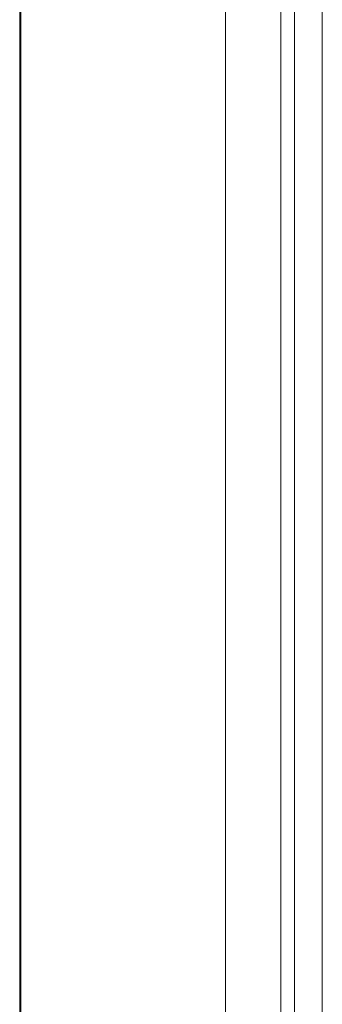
# Model space of a CAD drawing. Header units: millimetres. Extents: x -34570 to 24172, y 36800 to 73669.
# Tile 59 of 91: x 3762.59 to 3768.57, y 52302.66 to 52322.08. Entities that reach past the tile are written whole.
import ezdxf

# ---------------------------------------------------------------- set-up
doc = ezdxf.new("R2010")
doc.units = ezdxf.units.MM
doc.layers.add('at_Entity', color=253, linetype='Continuous', lineweight=9)

msp = doc.modelspace()

# ---------------------------------------------------------------- linework, layer by layer
at = {"layer": 'at_Entity'}
for p, q in [((3767.74814, 52337.03423), (3767.74814, 52267.37168)), ((3768.01949, 52337.03423), (3768.01949, 52267.37168)), ((3768.56934, 52336.95144), (3768.56934, 52267.45447)), ((3762.59395, 52275.73909), (3762.59395, 52328.87853)), ((3762.61587, 52275.73905), (3762.61587, 52328.87857)), ((3766.65434, 52328.91528), (3766.65434, 52275.70234))]:
    msp.add_line(p, q, dxfattribs=at)

doc.saveas('drawing.dxf')
